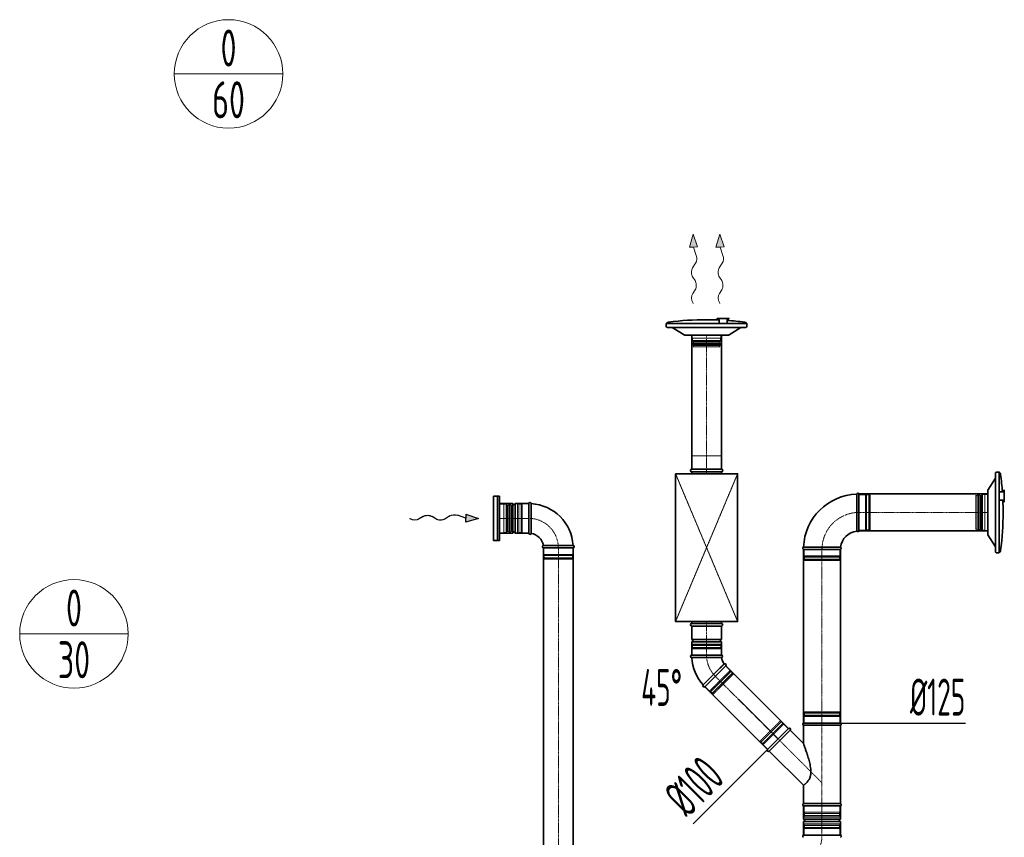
# Model space of a CAD drawing. Header units: millimetres. Extents: x 15940 to 92175, y -24684 to 227664.
# Tile 22 of 132: x 52051 to 55379, y -13338 to -10574. Entities that reach past the tile are written whole.
import ezdxf
from ezdxf.enums import TextEntityAlignment as Align

# ---------------------------------------------------------------- set-up
doc = ezdxf.new("R2010")
doc.units = ezdxf.units.MM
doc.header["$LTSCALE"] = 0.05
for name, pattern in [('ACAD_ISO02W100', [15, 12, -3]), ('ACAD_ISO10W100', [18, 12, -3, 0, -3]), ('phl_thick', [0])]:
    doc.linetypes.add(name, pattern=pattern)
doc.layers.get('0').update_dxf_attribs({"lineweight": 5})
for name, color, linetype, lineweight in [('VZT_01 SUP (PŘÍVOD) - OBRYS', 5, 'Continuous', 35), ('VZT_02 SUP (PŘÍVOD) - OSA', 5, 'ACAD_ISO10W100', 5), ('VZT_05 ETA (ODVOD) - OBRYS', 6, 'Continuous', 35), ('VZT_06 ETA (ODVOD) - OSA', 6, 'ACAD_ISO10W100', 5), ('VZT_30 DISTRIBUČNÍ PRVKY - OBRYS', 1, 'Continuous', 35), ('VZT_35 TLUMIČE HLUKU - OBRYS', 1, 'Continuous', 35), ('VZT_36 TLUMIČE HLUKU - OSA', 1, 'ACAD_ISO10W100', 5), ('VZT_37 TLUMIČE HLUKU - DETAIL', 8, 'ACAD_ISO02W100', 5), ('VZT_50 POPIS - OBECNE', 7, 'Continuous', 13), ('VZT_52 POPIS - DISTRIBUCE', 7, 'Continuous', 5), ('VZT_60_KOTY - DIMENZE', 7, 'Continuous', 5)]:
    doc.layers.add(name, color=color, linetype=linetype, lineweight=lineweight)
for name, color, linetype, lineweight, plot in [('VZT_03 SUP (PŘÍVOD) - NETISK', 8, 'ACAD_ISO02W100', 5, False), ('VZT_07 ETA (ODVOD) - NETISK', 8, 'ACAD_ISO02W100', 5, False), ('VZT_34 DISTRIBUČNÍ PRVKY - NETISK', 8, 'ACAD_ISO02W100', 5, False), ('VZT_39 TLUMIČE HLUKU - NETISK', 8, 'ACAD_ISO02W100', 5, False)]:
    doc.layers.add(name, color=color, linetype=linetype, lineweight=lineweight, plot=plot)
doc.styles.add('EVORA_125', font='isocp.shx', dxfattribs={"width": 0.6, "height": 125})
doc.styles.add('JS', font='isocp.shx', dxfattribs={"width": 0.6, "height": 125})

msp = doc.modelspace()

# ---------------------------------------------------------------- linework, layer by layer
at = {"color": 0, "lineweight": 13}
for p, q in [((54327.9, -11299.5), (54314.6, -11342.7)), ((54342.5, -11342.3), (54327.9, -11299.5)), ((54417.9, -11299.5), (54404.6, -11342.7)), ((54432.5, -11342.3), (54417.9, -11299.5)), ((54314.6, -11342.7), (54328.5, -11342.5)), ((54342.5, -11342.3), (54328.5, -11342.5)), ((54328.5, -11342.5), (54338.2, -11371.1)), ((54404.6, -11342.7), (54418.5, -11342.5)), ((54432.5, -11342.3), (54418.5, -11342.5)), ((54418.5, -11342.5), (54428.2, -11371.1)), ((54336, -11396.5), (54325.6, -11413)), ((54426, -11396.5), (54415.6, -11413)), ((54326, -11444), (54334, -11455.9)), ((54416, -11444), (54424, -11455.9)), ((54334.4, -11486.9), (54326.2, -11499.9)), ((54424.4, -11486.9), (54416.2, -11499.9))]:
    msp.add_line(p, q, dxfattribs=at)
at = {"lineweight": 13}
for p, q in [((54326.1, -11530), (54327.9, -11533.1)), ((54416.1, -11530), (54417.9, -11533.1))]:
    msp.add_line(p, q, dxfattribs=at)
at = {"color": 8, "lineweight": 5}
for points in [[(53672.9, -12211.3), (53687.9, -12211.3), (53687.9, -12308.3), (53672.9, -12308.3)], [(53672.9, -12211.3), (53672.9, -12308.3)], [(53695.8, -12212.3), (53695.8, -12259.8)], [(53698.5, -12214.2), (53698.5, -12259.8)], [(53702.1, -12215.9), (53702.1, -12259.8)], [(53713.8, -12215.1), (53713.8, -12259.8)], [(53714, -12216.1), (53717.9, -12214.6), (53717.9, -12259.8)], [(53695.8, -12307.3), (53695.8, -12259.8)], [(53698.5, -12305.4), (53698.5, -12259.8)], [(53702.1, -12303.7), (53702.1, -12259.8)], [(53713.8, -12304.5), (53713.8, -12259.8)], [(53714, -12303.5), (53717.9, -12305), (53717.9, -12259.8)]]:
    msp.add_lwpolyline(points, dxfattribs=at)
for points in [[(53687.9, -12212.3), (53695.8, -12212.3, -0.291473), (53698.2, -12213.8, -0.291473)], [(53707.8, -12207.7), (53706.4, -12213.6, 0.058981), (53706.3, -12214.2), (53706.3, -12259.8)], [(53707.8, -12207.7), (53709.3, -12213.4, -0.060863), (53709.3, -12214), (53709.3, -12259.8)], [(53707.8, -12311.9), (53706.4, -12306, -0.058981), (53706.3, -12305.4), (53706.3, -12259.8)], [(53707.8, -12311.9), (53709.3, -12306.2, 0.060863), (53709.3, -12305.5), (53709.3, -12259.8)], [(53687.9, -12307.3), (53695.8, -12307.3, 0.291473), (53698.2, -12305.8, 0.291473)]]:
    msp.add_lwpolyline(points, format="xyb", dxfattribs=at)
for centre, radius, start, end in [((53701.7, -12212), 3.88, 207.4993, 276.6735), ((53708.5, -12224.1), 10.5, 59.7176, 127.8378), ((53701.7, -12307.6), 3.88, 83.3265, 152.5007), ((53708.5, -12295.5), 10.5, 232.1622, 300.2824)]:
    msp.add_arc(centre, radius, start, end, dxfattribs=at)
at = {"color": 0, "lineweight": 13}
for centre, start_param, end_param in [((54326.4, -11381.2), 3.908129, 5.191299), ((54416.4, -11381.2), 3.908129, 5.191299), ((54335.1, -11428.4), 0.766537, 2.375056), ((54425.1, -11428.4), 0.766537, 2.375056), ((54324.8, -11471.5), 3.908129, 5.516649), ((54414.8, -11471.5), 3.908129, 5.516649), ((54335.7, -11515.2), 0.766537, 2.320574), ((54425.7, -11515.2), 0.766537, 2.320574)]:
    msp.add_ellipse(centre, major_axis=(-0.3, 21.5), ratio=0.625, start_param=start_param, end_param=end_param, dxfattribs=at)
for points in [[(54342.5, -11342.3), (54314.6, -11342.7), (54327.9, -11299.5)], [(54432.5, -11342.3), (54404.6, -11342.7), (54417.9, -11299.5)]]:
    msp.add_solid(points, dxfattribs=at)
at = {"layer": 'VZT_01 SUP (PŘÍVOD) - OBRYS'}
for p, q in [((54887.9, -12177.3), (54887.9, -12302.3)), ((54825.4, -12364.8), (54700.4, -12364.8)), ((54322.9, -12623.7), (54422.9, -12623.7)), ((54322.9, -12669.2), (54322.9, -12623.7)), ((54422.9, -12669.2), (54422.9, -12623.7)), ((54322.9, -12669.2), (54422.9, -12669.2)), ((54322.9, -12677.2), (54422.9, -12677.2)), ((54322.9, -12722.7), (54322.9, -12677.2)), ((54422.9, -12722.7), (54422.9, -12677.2)), ((54322.9, -12722.7), (54422.9, -12722.7)), ((54422.9, -12722.7), (54322.9, -12722.7)), ((54322.9, -12730.7), (54373.1, -12730.7)), ((54366.9, -12828.8), (54437.6, -12758)), ((54361.2, -12823.1), (54396.7, -12787.6)), ((54649.8, -12970.3), (54579.1, -13041)), ((54655.5, -12975.9), (54584.8, -13046.6)), ((54655.5, -12975.9), (54700.4, -13020.9)), ((54825.4, -12951.6), (54700.4, -12951.6)), ((54825.4, -12959.3), (54700.4, -12959.3)), ((54700.4, -12959.3), (54700.4, -13020.9)), ((54825.4, -12959.3), (54825.4, -13224)), ((54584.8, -13046.6), (54700.4, -13162.3)), ((54700.4, -13162.3), (54700.4, -13224)), ((54700.4, -13224), (54825.4, -13224)), ((54825.4, -13231.6), (54700.4, -13231.6)), ((54700.4, -13277.1), (54700.4, -13231.6)), ((54700.4, -13231.6), (54825.4, -13231.6)), ((54825.4, -13277.1), (54825.4, -13231.6)), ((54825.4, -13277.1), (54700.4, -13277.1)), ((54825.4, -13285.1), (54700.4, -13285.1)), ((54700.4, -13330.6), (54700.4, -13285.1)), ((54825.4, -13330.6), (54825.4, -13285.1)), ((54825.4, -13330.6), (54700.4, -13330.6)), ((54700.4, -13330.6), (54825.4, -13330.6))]:
    msp.add_line(p, q, dxfattribs=at)
for points in [[(54322.9, -11640.1), (54322.9, -12093.7)], [(54422.9, -11640.1), (54422.9, -12093.7)], [(55322.9, -12177.3), (54887.9, -12177.3)], [(55322.9, -12302.3), (54887.9, -12302.3)], [(54700.4, -12951.6), (54700.4, -12364.8)], [(54825.4, -12951.6), (54825.4, -12364.8)], [(54437.6, -12758), (54649.8, -12970.3)], [(54366.9, -12828.8), (54579.1, -13041)]]:
    msp.add_lwpolyline(points, dxfattribs=at)
for centre, radius, start, end in [((54887.9, -12364.8), 187.5, 92.3607, 177.6393), ((54884.1, -12178.9), 4.17, 23.4678, 158.8928), ((54887.9, -12364.8), 62.5, 96.8302, 173.1698), ((54884.1, -12300.6), 4.17, 210.2981, 336.5322), ((54702.1, -12360.9), 4.17, 111.1072, 246.5322), ((54823.8, -12360.9), 4.17, 293.4678, 59.7019), ((54322.9, -12673.2), 4, 270, 90), ((54422.9, -12673.2), 4, 90, 270), ((54322.9, -12726.7), 4, 90, 270), ((54472.9, -12722.7), 150, 183.0572, 221.9428), ((54422.9, -12726.7), 4, 279.1478, 90), ((54472.9, -12722.7), 50, 189.1478, 215.8522), ((54434.8, -12755.2), 4, 315, 125.8522), ((54364, -12825.9), 4, 135, 315), ((54652.6, -12973.1), 4, 315, 135), ((54702.1, -12955.4), 4.17, 113.4678, 246.5322), ((54823.8, -12955.4), 4.17, 293.4678, 66.5322), ((54581.9, -13043.8), 4, 135, 315), ((54702.1, -13227.8), 4.17, 113.4678, 246.5322), ((54823.8, -13227.8), 4.17, 293.4678, 66.5322), ((54700.4, -13281.1), 4, 270, 90), ((54825.4, -13281.1), 4, 90, 270), ((54702.1, -13334.4), 4.17, 113.4678, 239.7019), ((54823.8, -13334.4), 4.17, 291.1072, 66.5322)]:
    msp.add_arc(centre, radius, start, end, dxfattribs=at)
for points, knots in [([(54880.5, -12302.7), (54880.5, -12302.7), (54880.5, -12302.6), (54880.5, -12302.3), (54880.5, -12302), (54880.5, -12300.9), (54880.5, -12300.2), (54880.5, -12297), (54880.5, -12293.9), (54880.4, -12284.9), (54880.4, -12278.8), (54880.3, -12264.7), (54880.3, -12256.8), (54880.3, -12240.6), (54880.3, -12232.4), (54880.3, -12216.5), (54880.3, -12209.1), (54880.2, -12195.9), (54880.2, -12190.3), (54880.2, -12183.3), (54880.2, -12181.2), (54880.2, -12178.2), (54880.2, -12177.4), (54880.2, -12177.4)], [197.067977, 197.067977, 197.067977, 197.067977, 201.792196, 201.792196, 209.190204, 209.190204, 218.040239, 218.040239, 237.760854, 237.760854, 262.206108, 262.206108, 286.831239, 286.831239, 311.323072, 311.323072, 335.946087, 335.946087, 360.704397, 360.704397, 377.088273, 377.088273, 394.105327, 394.105327, 394.105327, 394.105327]), ([(54825.9, -12357.3), (54825.9, -12357.3), (54824.3, -12357.3), (54818.2, -12357.3), (54813.7, -12357.2), (54802.3, -12357.2), (54795.5, -12357.2), (54780.5, -12357.1), (54772.4, -12357.1), (54756.1, -12357.1), (54748, -12357.1), (54732.8, -12357.1), (54725.8, -12357.1), (54714, -12357), (54709.3, -12357), (54702.7, -12357), (54700.9, -12357), (54700.6, -12357), (54700.6, -12357), (54700.6, -12357)], [0, 0, 0, 0, 24.235852, 24.235852, 48.531845, 48.531845, 73.024415, 73.024415, 97.570898, 97.570898, 122.078339, 122.078339, 146.53579, 146.53579, 170.957495, 170.957495, 195.359468, 195.359468, 197.168246, 197.168246, 197.168246, 197.168246]), ([(54423.6, -12730.6), (54423.6, -12730.6), (54422.3, -12730.6), (54417.5, -12730.7), (54413.9, -12730.7), (54404.8, -12730.7), (54399.3, -12730.7), (54387.3, -12730.7), (54380.8, -12730.7), (54373.9, -12730.7), (54373.5, -12730.7), (54373.1, -12730.7)], [315.70122, 315.70122, 315.70122, 315.70122, 334.965455, 334.965455, 354.338127, 354.338127, 373.989756, 373.989756, 393.709228, 393.709228, 394.86093, 394.86093, 394.86093, 394.86093]), ([(54432.4, -12752), (54432.4, -12752), (54431.7, -12752.7), (54428.7, -12755.7), (54426.4, -12758), (54420.2, -12764.1), (54416.5, -12767.8), (54408, -12776.3), (54403.4, -12780.9), (54398, -12786.3), (54397.4, -12787), (54396.7, -12787.6)], [157.87026, 157.87026, 157.87026, 157.87026, 175.40249, 175.40249, 194.39223, 194.39223, 214.163463, 214.163463, 234.188574, 234.188574, 237.030498, 237.030498, 237.030498, 237.030498]), ([(54700.4, -13020.9), (54700.4, -13020.9), (54700.5, -13020.9), (54700.5, -13021), (54700.5, -13021.1), (54700.6, -13021.4), (54700.8, -13021.8), (54701.1, -13022.6), (54701.2, -13023.1), (54701.7, -13024.3), (54701.9, -13024.9), (54702.5, -13026.7), (54703, -13028), (54704, -13030.8), (54704.5, -13032.4), (54705.7, -13035.6), (54706.3, -13037.3), (54707.5, -13040.8), (54708, -13042.5), (54709.5, -13046.7), (54710.4, -13049.4), (54712.2, -13054.9), (54713.1, -13057.9), (54715, -13063.8), (54715.9, -13066.8), (54717.6, -13072.7), (54718.4, -13075.6), (54720, -13081.3), (54720.7, -13084.4), (54722.2, -13090.7), (54722.9, -13094), (54724.1, -13100.5), (54724.6, -13103.8), (54725.1, -13108.7), (54725.2, -13110.3), (54725.4, -13113.5), (54725.4, -13115.1), (54725.4, -13116.6)], [272.508325, 272.508325, 272.508325, 272.508325, 274.342515, 274.342515, 276.176705, 276.176705, 279.845086, 279.845086, 283.513466, 283.513466, 287.181847, 287.181847, 293.317905, 293.317905, 299.453964, 299.453964, 305.590023, 305.590023, 311.726082, 311.726082, 320.779613, 320.779613, 329.833144, 329.833144, 338.886676, 338.886676, 347.940207, 347.940207, 357.193018, 357.193018, 366.445829, 366.445829, 375.69864, 375.69864, 380.325046, 380.325046, 384.951451, 384.951451, 384.951451, 384.951451]), ([(54725.4, -13116.6), (54725.4, -13118.4), (54725.4, -13120.2), (54725.1, -13123.8), (54724.9, -13125.6), (54724.2, -13129.2), (54723.8, -13130.9), (54722.8, -13134.3), (54722.2, -13136), (54720.9, -13139.1), (54720.1, -13140.6), (54718.5, -13143.5), (54717.6, -13144.8), (54715.9, -13147.3), (54715, -13148.5), (54713.2, -13150.7), (54712.3, -13151.7), (54710.6, -13153.4), (54709.9, -13154.2), (54708.4, -13155.6), (54707.7, -13156.3), (54706.3, -13157.5), (54705.7, -13158.1), (54704.5, -13159.1), (54703.9, -13159.5), (54703, -13160.4), (54702.5, -13160.7), (54701.8, -13161.3), (54701.4, -13161.6), (54700.9, -13162), (54700.8, -13162.1), (54700.5, -13162.3), (54700.4, -13162.3), (54700.4, -13162.3)], [0, 0, 0, 0, 5.29003, 5.29003, 10.580061, 10.580061, 15.870091, 15.870091, 21.160122, 21.160122, 26.450152, 26.450152, 31.740183, 31.740183, 37.030213, 37.030213, 42.320244, 42.320244, 47.034288, 47.034288, 51.748333, 51.748333, 56.462377, 56.462377, 61.176421, 61.176421, 65.890466, 65.890466, 70.60451, 70.60451, 75.318555, 75.318555, 80.032599, 80.032599, 80.032599, 80.032599])]:
    msp.add_open_spline(points, degree=3, knots=knots, dxfattribs=at)
at = {"layer": 'VZT_02 SUP (PŘÍVOD) - OSA', "ltscale": 5}
for points in [[(54372.9, -12093.7), (54372.9, -11640.1)], [(54887.9, -12239.8), (55322.9, -12239.8)], [(54762.9, -12364.8), (54762.9, -12951.6)], [(54614.5, -13005.6), (54402.2, -12793.4)]]:
    msp.add_lwpolyline(points, dxfattribs=at)
at = {"layer": 'VZT_02 SUP (PŘÍVOD) - OSA', "ltscale": 0.3}
for points in [[(54762.9, -12364.8), (54762.9, -12364.8, -0.414214), (54887.9, -12239.8), (54887.9, -12239.8)], [(54372.9, -12722.7), (54372.9, -12722.7, 0.198912), (54402.2, -12793.4, 0.198912)], [(54762.9, -13330.6), (54762.9, -13330.6, -0.198912), (54726.3, -13419, -0.198912)]]:
    msp.add_lwpolyline(points, format="xyb", dxfattribs=at)
at = {"layer": 'VZT_02 SUP (PŘÍVOD) - OSA'}
for points in [[(54372.9, -12722.7), (54372.9, -12623.7)], [(54762.9, -13330.6), (54762.9, -13231.6)]]:
    msp.add_lwpolyline(points, dxfattribs=at)
at = {"layer": 'VZT_02 SUP (PŘÍVOD) - OSA', "ltscale": 0.3}
for points in [[(54762.9, -13231.6), (54762.9, -12951.6)], [(54614.5, -13005.6), (54762.9, -13154.1)]]:
    msp.add_lwpolyline(points, dxfattribs=at)
at = {"layer": 'VZT_03 SUP (PŘÍVOD) - NETISK', "ltscale": 0.4}
for p, q in [((54913.4, -12178.8), (54913.4, -12300.8)), ((54913.4, -12178.8), (54913.9, -12178.8)), ((54913.9, -12178.8), (54913.9, -12300.8)), ((54920.9, -12178.8), (54920.9, -12300.8)), ((54920.9, -12178.8), (54921.4, -12178.8)), ((54921.4, -12178.8), (54921.4, -12300.8)), ((54887.9, -12179.8), (54909.9, -12179.8)), ((54909.9, -12179.8), (54909.9, -12299.8)), ((54909.9, -12180.8), (54913.4, -12180.8)), ((54913.9, -12180.8), (54920.9, -12180.8)), ((54921.4, -12180.8), (54921.9, -12180.8)), ((54921.9, -12179.8), (54921.9, -12299.8)), ((54921.9, -12179.8), (54925.9, -12179.8)), ((54925.9, -12179.8), (54925.9, -12299.8)), ((54887.9, -12299.8), (54909.9, -12299.8)), ((54909.9, -12298.8), (54913.4, -12298.8)), ((54913.4, -12300.8), (54913.9, -12300.8)), ((54913.9, -12298.8), (54920.9, -12298.8)), ((54920.9, -12300.8), (54921.4, -12300.8)), ((54921.4, -12298.8), (54921.9, -12298.8)), ((54921.9, -12299.8), (54925.9, -12299.8)), ((54702.9, -12364.8), (54702.9, -12386.8)), ((54822.9, -12364.8), (54822.9, -12386.8)), ((54823.9, -12390.3), (54701.9, -12390.3)), ((54701.9, -12390.3), (54701.9, -12390.8)), ((54823.9, -12390.8), (54701.9, -12390.8)), ((54823.9, -12397.8), (54701.9, -12397.8)), ((54701.9, -12397.8), (54701.9, -12398.3)), ((54823.9, -12398.3), (54701.9, -12398.3)), ((54822.9, -12386.8), (54702.9, -12386.8)), ((54822.9, -12398.8), (54702.9, -12398.8)), ((54702.9, -12398.8), (54702.9, -12402.8)), ((54822.9, -12402.8), (54702.9, -12402.8)), ((54703.9, -12386.8), (54703.9, -12390.3)), ((54703.9, -12390.8), (54703.9, -12397.8)), ((54703.9, -12398.3), (54703.9, -12398.8)), ((54821.9, -12386.8), (54821.9, -12390.3)), ((54821.9, -12390.8), (54821.9, -12397.8)), ((54821.9, -12398.3), (54821.9, -12398.8)), ((54822.9, -12398.8), (54822.9, -12402.8)), ((54823.9, -12390.3), (54823.9, -12390.8)), ((54823.9, -12397.8), (54823.9, -12398.3)), ((54322.9, -12689.2), (54422.9, -12689.2)), ((54322.9, -12689.2), (54322.9, -12689.7)), ((54322.9, -12689.7), (54422.9, -12689.7)), ((54322.9, -12696.7), (54422.9, -12696.7)), ((54322.9, -12696.7), (54322.9, -12697.2)), ((54322.9, -12697.2), (54422.9, -12697.2)), ((54323.9, -12684.7), (54421.9, -12684.7)), ((54323.9, -12684.7), (54323.9, -12688.7)), ((54323.9, -12688.7), (54421.9, -12688.7)), ((54323.9, -12700.7), (54421.9, -12700.7)), ((54323.9, -12700.7), (54323.9, -12722.7)), ((54324.9, -12688.7), (54324.9, -12689.2)), ((54324.9, -12689.7), (54324.9, -12696.7)), ((54324.9, -12697.2), (54324.9, -12700.7)), ((54420.9, -12688.7), (54420.9, -12689.2)), ((54420.9, -12689.7), (54420.9, -12696.7)), ((54420.9, -12697.2), (54420.9, -12700.7)), ((54421.9, -12684.7), (54421.9, -12688.7)), ((54421.9, -12700.7), (54421.9, -12722.7)), ((54422.9, -12689.2), (54422.9, -12689.7)), ((54422.9, -12696.7), (54422.9, -12697.2)), ((54383.1, -12843.6), (54452.4, -12774.3)), ((54384.9, -12846.8), (54455.6, -12776.1)), ((54385.3, -12847.1), (54456, -12776.4)), ((54436.9, -12758.8), (54452.4, -12774.3)), ((54451.7, -12775), (54454.2, -12777.5)), ((54454.6, -12777.8), (54459.5, -12782.8)), ((54455.6, -12776.1), (54456, -12776.4)), ((54390.2, -12852.1), (54460.9, -12781.4)), ((54390.6, -12852.4), (54461.3, -12781.7)), ((54391.6, -12852.1), (54460.9, -12782.8)), ((54394.5, -12854.9), (54463.7, -12785.6)), ((54459.9, -12783.1), (54460.2, -12783.5)), ((54460.9, -12781.4), (54461.3, -12781.7)), ((54460.9, -12782.8), (54463.7, -12785.6)), ((54367.6, -12828.1), (54383.1, -12843.6)), ((54383.8, -12842.9), (54386.3, -12845.4)), ((54384.9, -12846.8), (54385.3, -12847.1)), ((54386.7, -12845.7), (54391.6, -12850.7)), ((54390.2, -12852.1), (54390.6, -12852.4)), ((54391.6, -12852.1), (54394.5, -12854.9)), ((54392, -12851), (54392.3, -12851.4)), ((54622.2, -12944.1), (54552.9, -13013.4)), ((54625.1, -12946.9), (54622.2, -12944.1)), ((54823.9, -12918.1), (54701.9, -12918.1)), ((54701.9, -12918.6), (54701.9, -12918.1)), ((54823.9, -12918.6), (54701.9, -12918.6)), ((54823.9, -12925.6), (54701.9, -12925.6)), ((54701.9, -12926.1), (54701.9, -12925.6)), ((54823.9, -12926.1), (54701.9, -12926.1)), ((54822.9, -12913.6), (54702.9, -12913.6)), ((54702.9, -12917.6), (54702.9, -12913.6)), ((54822.9, -12917.6), (54702.9, -12917.6)), ((54822.9, -12929.6), (54702.9, -12929.6)), ((54702.9, -12951.6), (54702.9, -12929.6)), ((54703.9, -12918.1), (54703.9, -12917.6)), ((54703.9, -12925.6), (54703.9, -12918.6)), ((54703.9, -12929.6), (54703.9, -12926.1)), ((54821.9, -12918.1), (54821.9, -12917.6)), ((54821.9, -12925.6), (54821.9, -12918.6)), ((54821.9, -12929.6), (54821.9, -12926.1)), ((54822.9, -12917.6), (54822.9, -12913.6)), ((54822.9, -12951.6), (54822.9, -12929.6)), ((54823.9, -12918.6), (54823.9, -12918.1)), ((54823.9, -12926.1), (54823.9, -12925.6)), ((54626.1, -12946.6), (54555.4, -13017.3)), ((54625.1, -12946.9), (54555.8, -13016.2)), ((54626.5, -12946.9), (54555.8, -13017.6)), ((54631.4, -12951.9), (54560.7, -13022.6)), ((54631.8, -12952.2), (54561.1, -13023)), ((54633.5, -12955.4), (54564.3, -13024.7)), ((54624.7, -12948), (54624.4, -12947.6)), ((54630, -12953.3), (54625.1, -12948.4)), ((54626.5, -12946.9), (54626.1, -12946.6)), ((54632.8, -12956.1), (54630.4, -12953.7)), ((54631.8, -12952.2), (54631.4, -12951.9)), ((54649.1, -12971), (54633.5, -12955.4)), ((54555.8, -13016.2), (54552.9, -13013.4)), ((54555.8, -13017.6), (54555.4, -13017.3)), ((54556.8, -13015.9), (54556.5, -13015.5)), ((54562.1, -13021.2), (54557.2, -13016.2)), ((54561.1, -13023), (54560.7, -13022.6)), ((54565, -13024), (54562.5, -13021.5)), ((54579.8, -13040.3), (54564.3, -13024.7)), ((54702.9, -13231.6), (54702.9, -13253.6)), ((54822.9, -13231.6), (54822.9, -13253.6)), ((54701.9, -13257.1), (54823.9, -13257.1)), ((54701.9, -13257.1), (54701.9, -13257.6)), ((54701.9, -13257.6), (54823.9, -13257.6)), ((54701.9, -13264.6), (54823.9, -13264.6)), ((54701.9, -13264.6), (54701.9, -13265.1)), ((54701.9, -13265.1), (54823.9, -13265.1)), ((54702.9, -13253.6), (54822.9, -13253.6)), ((54702.9, -13265.6), (54822.9, -13265.6)), ((54702.9, -13265.6), (54702.9, -13269.6)), ((54702.9, -13269.6), (54822.9, -13269.6)), ((54703.9, -13253.6), (54703.9, -13257.1)), ((54703.9, -13257.6), (54703.9, -13264.6)), ((54703.9, -13265.1), (54703.9, -13265.6)), ((54821.9, -13253.6), (54821.9, -13257.1)), ((54821.9, -13257.6), (54821.9, -13264.6)), ((54821.9, -13265.1), (54821.9, -13265.6)), ((54822.9, -13265.6), (54822.9, -13269.6)), ((54823.9, -13257.1), (54823.9, -13257.6)), ((54823.9, -13264.6), (54823.9, -13265.1)), ((54701.9, -13297.1), (54823.9, -13297.1)), ((54701.9, -13297.6), (54701.9, -13297.1)), ((54701.9, -13297.6), (54823.9, -13297.6)), ((54701.9, -13304.6), (54823.9, -13304.6)), ((54701.9, -13305.1), (54701.9, -13304.6)), ((54701.9, -13305.1), (54823.9, -13305.1)), ((54702.9, -13292.6), (54822.9, -13292.6)), ((54702.9, -13296.6), (54702.9, -13292.6)), ((54702.9, -13296.6), (54822.9, -13296.6)), ((54702.9, -13308.6), (54822.9, -13308.6)), ((54702.9, -13330.6), (54702.9, -13308.6)), ((54703.9, -13297.1), (54703.9, -13296.6)), ((54703.9, -13304.6), (54703.9, -13297.6)), ((54703.9, -13308.6), (54703.9, -13305.1)), ((54821.9, -13297.1), (54821.9, -13296.6)), ((54821.9, -13304.6), (54821.9, -13297.6)), ((54821.9, -13308.6), (54821.9, -13305.1)), ((54822.9, -13296.6), (54822.9, -13292.6)), ((54822.9, -13330.6), (54822.9, -13308.6)), ((54823.9, -13297.6), (54823.9, -13297.1)), ((54823.9, -13305.1), (54823.9, -13304.6))]:
    msp.add_line(p, q, dxfattribs=at)
at = {"layer": 'VZT_05 ETA (ODVOD) - OBRYS'}
for p, q in [((53672.9, -12209.8), (53672.9, -12309.8)), ((53672.9, -12209.8), (53718.4, -12209.8)), ((53718.4, -12209.8), (53718.4, -12309.8)), ((53726.4, -12209.8), (53726.4, -12309.8)), ((53726.4, -12209.8), (53771.9, -12209.8)), ((53771.9, -12209.8), (53771.9, -12309.8)), ((53771.9, -12209.8), (53771.9, -12309.8)), ((53779.9, -12209.8), (53779.9, -12260)), ((53672.9, -12309.8), (53718.4, -12309.8)), ((53726.4, -12309.8), (53771.9, -12309.8)), ((53821.9, -12359.8), (53921.9, -12359.8)), ((53921.9, -12351.8), (53871.8, -12351.8))]:
    msp.add_line(p, q, dxfattribs=at)
for points in [[(53821.9, -14126.5), (53821.9, -12359.8)], [(53921.9, -14126.5), (53921.9, -12359.8)]]:
    msp.add_lwpolyline(points, dxfattribs=at)
for centre, radius, start, end in [((53722.4, -12209.8), 4, 180, 0), ((53775.9, -12209.8), 4, 0, 180), ((53771.9, -12359.8), 150, 3.0572, 86.9428), ((53722.4, -12309.8), 4, 0, 180), ((53775.9, -12309.8), 4, 180, 350.8522), ((53771.9, -12359.8), 50, 9.1478, 80.8522), ((53821.9, -12355.8), 4, 99.1478, 270), ((53921.9, -12355.8), 4, 270, 90)]:
    msp.add_arc(centre, radius, start, end, dxfattribs=at)
for points, knots in [([(53779.9, -12260), (53779.9, -12266.3), (53779.9, -12272.6), (53779.9, -12284.7), (53779.9, -12290.3), (53779.9, -12299.8), (53779.9, -12303.6), (53779.9, -12308.9), (53779.9, -12310.3), (53779.9, -12310.4), (53779.9, -12310.4), (53779.9, -12310.4)], [78.71119, 78.71119, 78.71119, 78.71119, 97.804615, 97.804615, 117.523893, 117.523893, 137.264303, 137.264303, 156.831737, 156.831737, 157.874915, 157.874915, 157.874915, 157.874915]), ([(53821.3, -12351.8), (53821.3, -12351.8), (53822.4, -12351.8), (53826.9, -12351.8), (53830.4, -12351.8), (53839.3, -12351.8), (53844.6, -12351.8), (53856.6, -12351.8), (53863, -12351.8), (53870.3, -12351.8), (53871.1, -12351.8), (53871.8, -12351.8)], [157.874915, 157.874915, 157.874915, 157.874915, 176.103874, 176.103874, 195.460379, 195.460379, 215.101284, 215.101284, 234.82164, 234.82164, 237.034743, 237.034743, 237.034743, 237.034743])]:
    msp.add_open_spline(points, degree=3, knots=knots, dxfattribs=at)
at = {"layer": 'VZT_06 ETA (ODVOD) - OSA'}
msp.add_lwpolyline([(53672.9, -12259.8), (53771.9, -12259.8)], dxfattribs=at)
at = {"layer": 'VZT_06 ETA (ODVOD) - OSA', "ltscale": 0.3}
msp.add_lwpolyline([(53871.9, -12359.8), (53871.9, -12359.8, 0.414214), (53771.9, -12259.8), (53771.9, -12259.8)], format="xyb", dxfattribs=at)
at = {"layer": 'VZT_06 ETA (ODVOD) - OSA', "ltscale": 5}
msp.add_lwpolyline([(53871.9, -12359.8), (53871.9, -14126.5)], dxfattribs=at)
at = {"layer": 'VZT_07 ETA (ODVOD) - NETISK', "ltscale": 0.4}
for p, q in [((53733.9, -12210.8), (53733.9, -12308.8)), ((53737.9, -12210.8), (53733.9, -12210.8)), ((53737.9, -12210.8), (53737.9, -12308.8)), ((53738.4, -12211.8), (53737.9, -12211.8)), ((53738.4, -12209.8), (53738.4, -12309.8)), ((53738.9, -12209.8), (53738.4, -12209.8)), ((53738.9, -12209.8), (53738.9, -12309.8)), ((53745.9, -12211.8), (53738.9, -12211.8)), ((53745.9, -12209.8), (53745.9, -12309.8)), ((53746.4, -12209.8), (53745.9, -12209.8)), ((53746.4, -12209.8), (53746.4, -12309.8)), ((53749.9, -12211.8), (53746.4, -12211.8)), ((53749.9, -12210.8), (53749.9, -12308.8)), ((53771.9, -12210.8), (53749.9, -12210.8)), ((53737.9, -12308.8), (53733.9, -12308.8)), ((53738.4, -12307.8), (53737.9, -12307.8)), ((53738.9, -12309.8), (53738.4, -12309.8)), ((53745.9, -12307.8), (53738.9, -12307.8)), ((53746.4, -12309.8), (53745.9, -12309.8)), ((53749.9, -12307.8), (53746.4, -12307.8)), ((53771.9, -12308.8), (53749.9, -12308.8)), ((53822.9, -12381.8), (53822.9, -12359.8)), ((53920.9, -12381.8), (53920.9, -12359.8)), ((53921.9, -12385.3), (53821.9, -12385.3)), ((53821.9, -12385.8), (53821.9, -12385.3)), ((53921.9, -12385.8), (53821.9, -12385.8)), ((53921.9, -12392.8), (53821.9, -12392.8)), ((53821.9, -12393.3), (53821.9, -12392.8)), ((53921.9, -12393.3), (53821.9, -12393.3)), ((53920.9, -12381.8), (53822.9, -12381.8)), ((53920.9, -12393.8), (53822.9, -12393.8)), ((53822.9, -12397.8), (53822.9, -12393.8)), ((53920.9, -12397.8), (53822.9, -12397.8)), ((53823.9, -12385.3), (53823.9, -12381.8)), ((53823.9, -12392.8), (53823.9, -12385.8)), ((53823.9, -12393.8), (53823.9, -12393.3)), ((53919.9, -12385.3), (53919.9, -12381.8)), ((53919.9, -12392.8), (53919.9, -12385.8)), ((53919.9, -12393.8), (53919.9, -12393.3)), ((53920.9, -12397.8), (53920.9, -12393.8)), ((53921.9, -12385.8), (53921.9, -12385.3)), ((53921.9, -12393.3), (53921.9, -12392.8))]:
    msp.add_line(p, q, dxfattribs=at)
at = {"layer": 'VZT_30 DISTRIBUČNÍ PRVKY - OBRYS'}
for points in [[(54236.4, -11601.1), (54509.4, -11601.1), (54509.4, -11610.2, -0.414214), (54505.6, -11614.1), (54240.3, -11614.1, -0.414214), (54236.4, -11610.2), (54236.4, -11601.1)], [(54372.9, -11588.1, 0.0327), (54244.4, -11596.6), (54241.4, -11597.1, 0.36397), (54238.9, -11600.1), (54238.9, -11601.1)], [(54372.9, -11588.1, -0.010645), (54414.9, -11589, -0.010645)], [(54442.2, -11601.1), (54442.2, -11588.7, -0.267949), (54442.4, -11588.3), (54448.1, -11585, 0.267949), (54448.4, -11584.6), (54448.4, -11584), (54408.7, -11584), (54408.7, -11584.6, 0.267949), (54409, -11585), (54414.7, -11588.3, -0.267949), (54414.9, -11588.7), (54414.9, -11601.1)], [(54442.2, -11590.6, -0.015115), (54501.5, -11596.6), (54504.5, -11597.1, -0.36397), (54506.9, -11600.1), (54506.9, -11601.1)], [(54489, -11614.1), (54448.7, -11639.5, -0.141374), (54446.6, -11640.1), (54299.3, -11640.1, -0.141374), (54297.2, -11639.5), (54256.8, -11614.1)], [(55361.9, -12376.3), (55361.9, -12103.3), (55352.8, -12103.3, 0.414214), (55348.9, -12107.1), (55348.9, -12372.4, 0.414214), (55352.8, -12376.3), (55361.9, -12376.3)], [(55372.5, -12170.5, 0.015115), (55366.5, -12111.2), (55365.9, -12108.2, 0.36397), (55363, -12105.8), (55361.9, -12105.8)], [(55348.9, -12123.7), (55323.5, -12164, 0.141374), (55322.9, -12166.1), (55322.9, -12313.4, 0.141374), (55323.5, -12315.5), (55348.9, -12355.9)], [(55361.9, -12170.5), (55374.4, -12170.5, 0.267949), (55374.8, -12170.3), (55378.1, -12164.6, -0.267949), (55378.5, -12164.3), (55379.1, -12164.3), (55379.1, -12204), (55378.5, -12204, -0.267949), (55378.1, -12203.7), (55374.8, -12198, 0.267949), (55374.4, -12197.8), (55361.9, -12197.8)], [(55375, -12239.8, 0.010645), (55374, -12197.8, 0.010645)], [(55375, -12239.8, -0.0327), (55366.5, -12368.3), (55365.9, -12371.3, -0.36397), (55363, -12373.8), (55361.9, -12373.8)]]:
    msp.add_lwpolyline(points, format="xyb", dxfattribs=at)
msp.add_lwpolyline([(53652.9, -12184.8), (53652.9, -12334.8), (53672.9, -12334.8), (53672.9, -12184.8)], close=True, dxfattribs=at)
msp.add_lwpolyline([(53666.2, -12334.8), (53666.2, -12184.8)], dxfattribs=at)
at = {"layer": 'VZT_34 DISTRIBUČNÍ PRVKY - NETISK'}
for points in [[(54324.4, -11640.1), (54324.4, -11650.1), (54421.4, -11650.1), (54421.4, -11640.1)], [(54324.4, -11640.1), (54421.4, -11640.1)], [(54325.4, -11658), (54372.9, -11658)], [(54327.4, -11660.6), (54372.9, -11660.6)], [(54329.2, -11676.2), (54327.8, -11680.1), (54372.9, -11680.1)], [(54328.3, -11675.9), (54372.9, -11675.9)], [(54329, -11664.3), (54372.9, -11664.3)], [(54420.4, -11658), (54372.9, -11658)], [(54418.5, -11660.6), (54372.9, -11660.6)], [(54416.8, -11664.3), (54372.9, -11664.3)], [(54417.6, -11675.9), (54372.9, -11675.9)], [(54416.7, -11676.2), (54418.1, -11680.1), (54372.9, -11680.1)], [(55322.9, -12300.8), (55312.9, -12300.8), (55312.9, -12178.8), (55322.9, -12178.8)], [(55322.9, -12300.8), (55322.9, -12178.8)], [(55286.9, -12183.4), (55282.9, -12181.9), (55282.9, -12239.7)], [(55287.1, -12182.4), (55287.1, -12239.7)], [(55298.8, -12183.2), (55298.8, -12239.7)], [(55302.4, -12181.6), (55302.4, -12239.7)], [(55305.1, -12179.6), (55305.1, -12239.7)], [(55286.9, -12296), (55282.9, -12297.4), (55282.9, -12239.7)], [(55287.1, -12296.9), (55287.1, -12239.7)], [(55298.8, -12296.2), (55298.8, -12239.7)], [(55302.4, -12297.8), (55302.4, -12239.7)], [(55305.1, -12299.8), (55305.1, -12239.7)]]:
    msp.add_lwpolyline(points, dxfattribs=at)
for points in [[(54320.8, -11670), (54326.8, -11668.6, -0.058981), (54327.4, -11668.5), (54372.9, -11668.5)], [(54320.8, -11670), (54326.6, -11671.4, 0.060863), (54327.2, -11671.5), (54372.9, -11671.5)], [(54325.4, -11650.1), (54325.4, -11658, 0.291473), (54327, -11660.4, 0.291473)], [(54425.1, -11670), (54419.1, -11668.6, 0.058981), (54418.5, -11668.5), (54372.9, -11668.5)], [(54425.1, -11670), (54419.3, -11671.4, -0.060863), (54418.7, -11671.5), (54372.9, -11671.5)], [(54420.4, -11650.1), (54420.4, -11658, -0.291473), (54418.9, -11660.4, -0.291473)], [(55293.1, -12175), (55291.6, -12180.7, 0.060863), (55291.6, -12181.4), (55291.6, -12239.7)], [(55293.1, -12175), (55294.5, -12180.9, -0.058981), (55294.6, -12181.5), (55294.6, -12239.7)], [(55312.9, -12179.6), (55305.1, -12179.6, 0.291473), (55302.7, -12181.1, 0.291473)], [(55293.1, -12304.4), (55291.6, -12298.6, -0.060863), (55291.6, -12298), (55291.6, -12239.7)], [(55293.1, -12304.4), (55294.5, -12298.4, 0.058981), (55294.6, -12297.8), (55294.6, -12239.7)], [(55312.9, -12299.8), (55305.1, -12299.8, -0.291473), (55302.7, -12298.2, -0.291473)]]:
    msp.add_lwpolyline(points, format="xyb", dxfattribs=at)
for centre, radius, start, end in [((54337.3, -11670.7), 10.5, 142.1622, 210.2824), ((54325.2, -11663.8), 3.88, 353.3265, 62.5007), ((54420.7, -11663.8), 3.88, 117.4993, 186.6735), ((54408.6, -11670.7), 10.5, 329.7176, 37.8378), ((55292.4, -12191.4), 10.5, 52.1622, 120.2824), ((55299.2, -12179.3), 3.88, 263.3265, 332.5007), ((55292.4, -12287.9), 10.5, 239.7176, 307.8378), ((55299.2, -12300), 3.88, 27.4993, 96.6735)]:
    msp.add_arc(centre, radius, start, end, dxfattribs=at)
at = {"layer": 'VZT_35 TLUMIČE HLUKU - OBRYS'}
for p, q in [((54422.9, -12093.7), (54322.9, -12093.7)), ((54422.9, -12623.7), (54322.9, -12623.7))]:
    msp.add_line(p, q, dxfattribs=at)
msp.add_lwpolyline([(54267.9, -12108.7), (54267.9, -12608.7), (54477.9, -12608.7), (54477.9, -12108.7)], close=True, dxfattribs=at)
for points in [[(54422.9, -12102.7), (54322.9, -12102.7)], [(54322.9, -12102.7), (54322.9, -12108.7)], [(54422.9, -12102.7), (54422.9, -12108.7)], [(54322.9, -12614.7), (54322.9, -12608.7)], [(54422.9, -12614.7), (54422.9, -12608.7)], [(54422.9, -12614.7), (54322.9, -12614.7)]]:
    msp.add_lwpolyline(points, dxfattribs=at)
for centre, start, end in [((54322.9, -12098.2), 90, 270), ((54422.9, -12098.2), 270, 90), ((54322.9, -12619.2), 90, 270), ((54422.9, -12619.2), 270, 90)]:
    msp.add_arc(centre, 4.5, start, end, dxfattribs=at)
at = {"layer": 'VZT_36 TLUMIČE HLUKU - OSA', "ltscale": 5}
for points in [[(54372.9, -12093.7), (54372.9, -12108.7)], [(54372.9, -12093.7), (54372.9, -12108.7)], [(54372.9, -12093.7), (54372.9, -12108.7)], [(54372.9, -12623.7), (54372.9, -12608.7)]]:
    msp.add_lwpolyline(points, dxfattribs=at)
at = {"layer": 'VZT_37 TLUMIČE HLUKU - DETAIL', "lineweight": 5}
for points in [[(54267.9, -12108.7), (54477.9, -12608.7)], [(54267.9, -12608.7), (54477.9, -12108.7)]]:
    msp.add_lwpolyline(points, dxfattribs=at)
at = {"layer": 'VZT_39 TLUMIČE HLUKU - NETISK', "ltscale": 2}
for points in [[(54422.9, -12093.7), (54422.9, -12048.7), (54322.9, -12048.7), (54322.9, -12093.7)], [(54422.9, -12623.7), (54422.9, -12668.7), (54322.9, -12668.7), (54322.9, -12623.7)]]:
    msp.add_lwpolyline(points, dxfattribs=at)
at = {"layer": 'VZT_50 POPIS - OBECNE', "color": 0, "lineweight": -2}
for p, q in [((53559.4, -12245.3), (53559.2, -12259.2)), ((53559.4, -12245.3), (53602.2, -12259.8)), ((53414.7, -12253.4), (53401.8, -12261.5)), ((53457.6, -12261.8), (53445.7, -12253.8)), ((53505.1, -12251.8), (53488.6, -12262.2)), ((53559.2, -12259.2), (53530.6, -12249.5)), ((53559, -12273.2), (53559.2, -12259.2)), ((53602.2, -12259.8), (53559, -12273.2))]:
    msp.add_line(p, q, dxfattribs=at)
at = {"layer": 'VZT_50 POPIS - OBECNE'}
msp.add_line((53371.6, -12261.6), (53368.5, -12259.8), dxfattribs=at)
at = {"layer": 'VZT_50 POPIS - OBECNE', "linetype": 'phl_thick'}
msp.add_line((54614.5, -13005.6), (54481.4, -12872.6), dxfattribs=at)
at = {"layer": 'VZT_50 POPIS - OBECNE', "color": 0, "lineweight": -2, "extrusion": (0, 0, -1)}
for centre, start_param, end_param in [((53386.4, -12252), 0.766537, 2.320574), ((53430.1, -12262.9), 3.908129, 5.516649), ((53473.2, -12252.6), 0.766537, 2.375056), ((53520.5, -12261.3), 3.908129, 5.191299)]:
    msp.add_ellipse(centre, major_axis=(21.5, -0.3), ratio=0.625, start_param=start_param, end_param=end_param, dxfattribs=at)
at = {"layer": 'VZT_50 POPIS - OBECNE', "color": 0, "lineweight": -2}
msp.add_solid([(53559.4, -12245.3), (53559, -12273.2), (53602.2, -12259.8)], dxfattribs=at)
at = {"layer": 'VZT_52 POPIS - DISTRIBUCE'}
for p, q in [((52573.9, -10757.3), (52940.7, -10757.3)), ((52051.5, -12650.3), (52418.2, -12650.3))]:
    msp.add_line(p, q, dxfattribs=at)
for centre in [(52757.3, -10757.3), (52234.9, -12650.3)]:
    msp.add_circle(centre, 183.4, dxfattribs=at)
at = {"layer": 'VZT_60_KOTY - DIMENZE', "linetype": 'ByBlock', "lineweight": -2}
for p, q in [((54956.8, -12951.6), (55006.8, -12951.6)), ((54530.3, -13089.1), (54495, -13124.4))]:
    msp.add_line(p, q, dxfattribs=at)
at = {"layer": 'VZT_60_KOTY - DIMENZE', "linetype": 'ByBlock', "lineweight": -2, "elevation": 0}
for points in [[(54825.4, -12951.6), (54956.8, -12951.6)], [(55006.8, -12951.6), (55247.4, -12951.6)], [(54579.1, -13041), (54530.3, -13089.1)], [(54327, -13292.4), (54495, -13124.4)]]:
    msp.add_lwpolyline(points, dxfattribs=at)

# ---------------------------------------------------------------- texts
at = {"layer": 'VZT_52 POPIS - DISTRIBUCE', "ltscale": 50, "style": 'JS', "width": 0.7}
for s, p in [('0', (52757.3, -10669.8)), ('60', (52757.3, -10844.8)), ('0', (52234.9, -12562.8)), ('30', (52234.9, -12737.8))]:
    msp.add_text(s, height=125, dxfattribs=at).set_placement(p, align=Align.MIDDLE_CENTER)
at = {"layer": 'VZT_60_KOTY - DIMENZE', "linetype": 'phl_thick', "style": 'EVORA_125', "width": 0.6}
msp.add_text('45°', height=125, dxfattribs=at).set_placement((54151.8, -12893.7))
at = {"layer": 'VZT_60_KOTY - DIMENZE', "linetype": 'phl_thick', "insert": (55247.4, -12801.6), "char_height": 125, "attachment_point": 3, "style": 'EVORA_125'}
msp.add_mtext('%%C125', dxfattribs=at)
at = {"layer": 'VZT_60_KOTY - DIMENZE', "linetype": 'phl_thick', "insert": (54220.9, -13186.3), "char_height": 125, "attachment_point": 1, "rotation": 45, "style": 'EVORA_125'}
msp.add_mtext('%%C100', dxfattribs=at)

doc.saveas('drawing.dxf')
